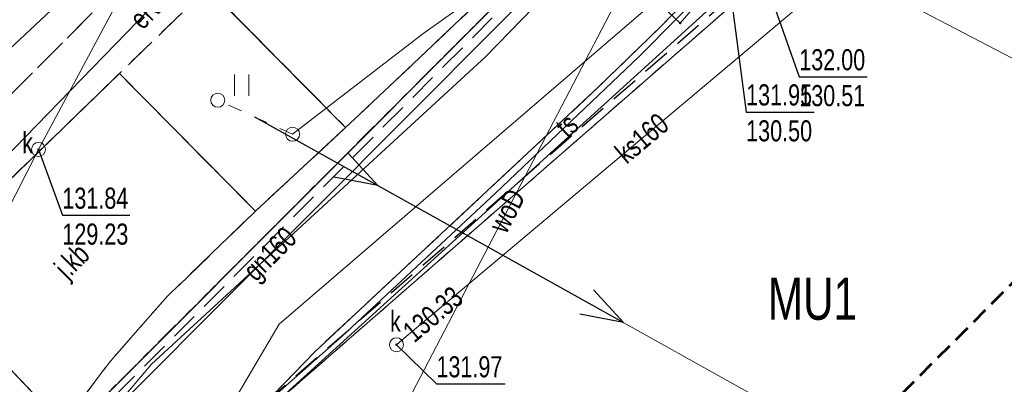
# Model space of a CAD drawing. Header units: centimetres. Extents: x 1590 to 6442358, y 1327 to 6703124.
# Tile 16 of 79: x 1899 to 1934, y 1521 to 1534. Entities that reach past the tile are written whole.
import ezdxf
from ezdxf.enums import TextEntityAlignment as Align

# ---------------------------------------------------------------- set-up
doc = ezdxf.new("R2010")
doc.units = ezdxf.units.CM
for name, pattern in [('TZ.430.7812.2024$0$1.0_0.5', [1.5, 1, -0.5]), ('TZ.430.7812.2024$0$1.5_0.5', [2, 1.5, -0.5]), ('TZ.430.7812.2024$0$2', [0.9, 0.6, -0.3]), ('TZ.430.7812.2024$0$219-500', [0]), ('TZ.430.7812.2024$0$egug-500', [1, 0.5, -0.5]), ('TZ.430.7812.2024$0$suep_nn_500', [0]), ('TZ.430.7812.2024$0$supp_500', [1, 0.5, -0.5])]:
    doc.linetypes.add(name, pattern=pattern)
doc.layers.add('0_RAMKA', color=7, linetype='Continuous', lineweight=25)
doc.layers.add('TZ.430.7812.2024$0$!MPZP', color=134, linetype='Continuous', lineweight=18)
for name, color, linetype in [('TZ.430.7812.2024$0$218-kontur użytku gruntowego', 7, 'Continuous'), ('TZ.430.7812.2024$0$219-działka ewidencyjna', 7, 'Continuous'), ('TZ.430.7812.2024$0$chodnik', 7, 'Continuous'), ('TZ.430.7812.2024$0$jezdnia', 7, 'Continuous'), ('TZ.430.7812.2024$0$jezdnia-Atr17', 7, 'Continuous'), ('TZ.430.7812.2024$0$krawężnik', 7, 'Continuous'), ('TZ.430.7812.2024$0$obudowa ochronna przewodu', 7, 'Continuous'), ('TZ.430.7812.2024$0$ogrodzenie trwałe', 7, 'Continuous'), ('TZ.430.7812.2024$0$przewód elektroenergetyczny niskiego napięcia', 7, 'Continuous'), ('TZ.430.7812.2024$0$przewód elektroenergetyczny podziemny', 7, 'Continuous'), ('TZ.430.7812.2024$0$przewód elektroenergetyczny podziemny-Atr1', 7, 'Continuous'), ('TZ.430.7812.2024$0$przewód gazowy', 7, 'Continuous'), ('TZ.430.7812.2024$0$przewód gazowy-Atr1', 7, 'Continuous'), ('TZ.430.7812.2024$0$przewód kanalizacyjny', 7, 'Continuous'), ('TZ.430.7812.2024$0$przewód kanalizacyjny-Atr1', 7, 'Continuous'), ('TZ.430.7812.2024$0$przewód telekomunikacyjny podziemny', 7, 'Continuous'), ('TZ.430.7812.2024$0$przewód telekomunikacyjny podziemny-Atr1', 7, 'Continuous'), ('TZ.430.7812.2024$0$przewód wodociągowy', 7, 'Continuous'), ('TZ.430.7812.2024$0$przewód wodociągowy-Atr1', 7, 'Continuous'), ('TZ.430.7812.2024$0$rzędna', 7, 'Continuous'), ('TZ.430.7812.2024$0$rzędna-Atr2', 7, 'Continuous'), ('TZ.430.7812.2024$0$rzędna-Atr3', 7, 'Continuous'), ('TZ.430.7812.2024$0$słup przewodów napowietrznych', 7, 'Continuous'), ('TZ.430.7812.2024$0$trawnik', 7, 'Continuous'), ('TZ.430.7812.2024$0$właz do komory lub kanału - okrągły', 7, 'Continuous'), ('TZ.430.7812.2024$0$właz do komory lub kanału - okrągły-Atr17', 7, 'Continuous'), ('TZ.430.7812.2024$0$Zakres', 7, 'Continuous')]:
    doc.layers.add(name, color=color, linetype=linetype)
doc.styles.add('TZ.430.7812.2024$0$STANDARD', font='Working1250', dxfattribs={"width": 0.75})
doc.linetypes.add('TZ.430.7812.2024$0$902-500', pattern='A,3.75,0,[1,ksztalty.shx,S=0.5,R=0,X=0,Y=0],3.75', length=7.5)

# ---------------------------------------------------------------- blocks, each defined once
blk = doc.blocks.new('TZ.430.7812.2024$0$PW01')
at = {"linetype": 'Continuous', "lineweight": 13}
h = blk.add_hatch(color=0, dxfattribs=at)
edge = h.paths.add_edge_path()
edge.add_arc((0, 0), 0.045, 0, 360)
blk = doc.blocks.new('TZ.430.7812.2024$0$US22')
at = {"color": 0, "linetype": 'Continuous', "lineweight": 13}
blk.add_circle((0, 0), 0.25, dxfattribs=at)
blk = doc.blocks.new('TZ.430.7812.2024$0$TU04')
at = {"color": 0, "linetype": 'Continuous', "lineweight": 13}
for p, q in [((0, 0), (0, 0.75)), ((0.5, 0), (0.5, 0.75))]:
    blk.add_line(p, q, dxfattribs=at)
blk = doc.blocks.new('TZ.430.7812.2024$0$SM05')
at = {"color": 0, "linetype": 'Continuous', "lineweight": 13}
blk.add_circle((0, 0), 0.25, dxfattribs=at)
blk = doc.blocks.new('TZ.430.7812.2024')
at = {"layer": 'TZ.430.7812.2024$0$!MPZP', "color": 134, "linetype": 'TZ.430.7812.2024$0$1.0_0.5', "lineweight": 30}
for points in [[(6442268.235, 5667450.925), (6442336.718, 5667582.829), (6442360.82, 5667568.949), (6442344.519, 5667538.917), (6442373.796, 5667519.265), (6442337.749, 5667470.876), (6442332.326, 5667463.974), (6442306.733, 5667438.362), (6442302.129, 5667432.529), (6442295.276, 5667414.133)], [(6442351.915, 5667457.042), (6442345.76, 5667468.163), (6442317.941, 5667443.971), (6442308.954, 5667427.723), (6442302.597, 5667412.997)]]:
    blk.add_lwpolyline(points, dxfattribs=at)
at = {"layer": 'TZ.430.7812.2024$0$218-kontur użytku gruntowego', "color": 82, "linetype": 'TZ.430.7812.2024$0$egug-500', "lineweight": 18, "flags": 128}
for points in [[(6442345.55, 5667467.69), (6442318.1, 5667443.78)], [(6442318.1, 5667443.78), (6442345.55, 5667467.69)], [(6442306.58, 5667438.56), (6442332.11, 5667464.1)], [(6442332.11, 5667464.1), (6442306.58, 5667438.56)]]:
    blk.add_lwpolyline(points, dxfattribs=at)
at = {"layer": 'TZ.430.7812.2024$0$219-działka ewidencyjna', "color": 7, "linetype": 'TZ.430.7812.2024$0$219-500', "lineweight": 18, "flags": 128}
for points in [[(6442318.1, 5667443.78), (6442345.55, 5667467.69)], [(6442332.11, 5667464.1), (6442306.58, 5667438.56)]]:
    blk.add_lwpolyline(points, dxfattribs=at)
at = {"layer": 'TZ.430.7812.2024$0$chodnik', "color": 7, "linetype": 'TZ.430.7812.2024$0$1.0_0.5', "lineweight": 18, "flags": 128}
blk.add_lwpolyline([(6442290.166, 5667416.293), (6442290.62, 5667417.33), (6442292.25, 5667421.4), (6442298.18, 5667434.57), (6442299.03, 5667436.62), (6442299.94, 5667437.07), (6442305.77, 5667434.32), (6442306.7, 5667436.77), (6442301.13, 5667439.32), (6442301.03, 5667439.41), (6442300.93, 5667439.51), (6442300.84, 5667439.62), (6442300.77, 5667439.74), (6442300.7, 5667439.86), (6442300.64, 5667439.99), (6442300.6, 5667440.12), (6442300.5, 5667440.38), (6442300.49, 5667440.54), (6442300.5, 5667440.71), (6442300.56, 5667440.95), (6442302.59, 5667445.6), (6442303.14, 5667446.42), (6442305.47, 5667448.63), (6442312.7, 5667455.63), (6442315.84, 5667458.67), (6442323.02, 5667465.81), (6442328.1, 5667460.64), (6442327.98, 5667463.79), (6442323.56, 5667468.23), (6442320.77, 5667473.81), (6442318.3, 5667473.3), (6442321.32, 5667467.14), (6442314.76, 5667460.77), (6442313.68, 5667459.73), (6442305.7, 5667451.74), (6442305.61, 5667451.67), (6442305.52, 5667451.6), (6442305.42, 5667451.55), (6442305.32, 5667451.49), (6442305.22, 5667451.45), (6442305.11, 5667451.41), (6442305, 5667451.38), (6442304.89, 5667451.36), (6442304.78, 5667451.35), (6442304.67, 5667451.34), (6442304.55, 5667451.35), (6442304.44, 5667451.36), (6442304.33, 5667451.37), (6442304.22, 5667451.4), (6442302.5, 5667452.49), (6442301.7, 5667451.11), (6442301.82, 5667451.09), (6442301.94, 5667451.05), (6442302.05, 5667450.99), (6442302.14, 5667450.91), (6442302.22, 5667450.82), (6442302.29, 5667450.71), (6442302.33, 5667450.6), (6442302.36, 5667450.48), (6442302.37, 5667450.35), (6442302.35, 5667450.23), (6442302.32, 5667450.11), (6442302.26, 5667450), (6442302.19, 5667449.9), (6442300, 5667444.69), (6442299.16, 5667444.47), (6442297.058, 5667445.464), (6442295.349, 5667442.16), (6442296.06, 5667441.83), (6442297.03, 5667441.36), (6442295.94, 5667438.88), (6442297.47, 5667438.19), (6442293.09, 5667428.23), (6442288.244, 5667417.327)], dxfattribs=at)
at = {"layer": 'TZ.430.7812.2024$0$jezdnia', "color": 7, "linetype": 'TZ.430.7812.2024$0$1.5_0.5', "lineweight": 18, "flags": 128}
for points in [[(6442388.586, 5667531.591), (6442386.81, 5667530.2), (6442378.54, 5667524.66), (6442376.78, 5667523.23), (6442364.65, 5667507.11), (6442353.03, 5667491.78), (6442347.71, 5667484.65), (6442337.64, 5667471.29), (6442331.59, 5667464.31), (6442328.1, 5667460.64), (6442320.75, 5667453.71), (6442317.54, 5667450.74), (6442314.41, 5667447.71), (6442312.38, 5667445.41), (6442310.69, 5667443.16), (6442308.4, 5667439.72), (6442306.7, 5667436.77), (6442305.77, 5667434.32), (6442304.68, 5667431.81), (6442298.81, 5667418.34), (6442297.26, 5667414.75), (6442296.783, 5667413.636)], [(6442302.035, 5667412.98), (6442308.59, 5667428.16), (6442310.83, 5667433.31), (6442311.31, 5667434.37), (6442312.42, 5667436.49), (6442313.8, 5667438.68), (6442315.52, 5667441.16), (6442317.06, 5667443.06), (6442319.65, 5667445.74), (6442329.74, 5667455.14), (6442331.9, 5667457.24), (6442334.08, 5667459.47), (6442336.71, 5667462.36), (6442336.84, 5667462.49), (6442336.98, 5667462.63), (6442337.13, 5667462.77), (6442337.27, 5667462.9), (6442337.42, 5667463.02), (6442337.57, 5667463.14), (6442337.74, 5667463.26), (6442337.9, 5667463.37), (6442338.06, 5667463.47), (6442338.23, 5667463.57), (6442338.4, 5667463.67), (6442338.58, 5667463.75), (6442338.75, 5667463.84), (6442338.93, 5667463.92), (6442339.15, 5667464.04), (6442339.37, 5667464.16), (6442339.6, 5667464.26), (6442339.84, 5667464.35), (6442340.08, 5667464.43), (6442340.33, 5667464.49), (6442340.58, 5667464.54), (6442340.83, 5667464.56), (6442341.08, 5667464.59), (6442341.33, 5667464.58), (6442341.59, 5667464.58), (6442341.84, 5667464.55), (6442342.09, 5667464.51), (6442342.21, 5667464.46), (6442342.32, 5667464.41), (6442342.43, 5667464.34), (6442342.55, 5667464.28), (6442342.65, 5667464.22), (6442342.75, 5667464.16), (6442342.86, 5667464.09), (6442342.96, 5667464.01), (6442343.11, 5667463.9), (6442343.22, 5667463.81), (6442343.32, 5667463.71), (6442343.41, 5667463.61), (6442343.51, 5667463.5), (6442343.6, 5667463.39), (6442343.69, 5667463.29), (6442343.78, 5667463.18), (6442343.86, 5667463.07), (6442343.94, 5667462.96), (6442344.02, 5667462.83), (6442344.1, 5667462.71), (6442344.18, 5667462.59), (6442344.24, 5667462.47), (6442344.31, 5667462.35), (6442349.9, 5667465.02), (6442348.15, 5667467.94), (6442346.86, 5667470.65), (6442346.78, 5667470.89), (6442346.7, 5667471.13), (6442346.64, 5667471.37), (6442346.6, 5667471.62), (6442346.55, 5667471.87), (6442346.54, 5667472.12), (6442346.52, 5667472.38), (6442346.53, 5667472.63), (6442346.53, 5667472.89), (6442346.56, 5667473.14), (6442346.6, 5667473.39), (6442346.65, 5667473.64), (6442346.71, 5667473.89), (6442346.78, 5667474.13), (6442346.85, 5667474.37), (6442346.91, 5667474.6), (6442346.99, 5667474.82), (6442347.07, 5667475.05), (6442347.17, 5667475.27), (6442347.27, 5667475.49), (6442347.38, 5667475.71), (6442347.5, 5667475.92), (6442347.63, 5667476.12), (6442347.76, 5667476.33), (6442347.9, 5667476.53), (6442348.05, 5667476.72), (6442348.21, 5667476.9), (6442348.37, 5667477.08), (6442349.93, 5667479.17), (6442357.49, 5667489.27), (6442360.63, 5667493.47), (6442368.16, 5667503.72), (6442377.71, 5667516.67), (6442379.81, 5667519.11), (6442381.9, 5667520.95), (6442390.13, 5667527.25), (6442390.47, 5667527.51), (6442390.8, 5667527.76), (6442391.046, 5667527.948)]]:
    blk.add_lwpolyline(points, dxfattribs=at)
for points in [[(6442328.1, 5667460.64), (6442323.02, 5667465.81), (6442315.84, 5667458.67), (6442320.75, 5667453.71)], [(6442305.47, 5667448.63), (6442310.69, 5667443.16), (6442312.38, 5667445.41), (6442314.41, 5667447.71), (6442317.54, 5667450.74), (6442312.7, 5667455.63)]]:
    blk.add_lwpolyline(points, close=True, dxfattribs=at)
at = {"layer": 'TZ.430.7812.2024$0$krawężnik', "color": 7, "linetype": 'Continuous', "lineweight": 25, "flags": 128}
for points in [[(6442306.7, 5667436.77), (6442308.4, 5667439.72), (6442310.69, 5667443.16), (6442305.47, 5667448.63), (6442312.7, 5667455.63), (6442317.54, 5667450.74), (6442320.75, 5667453.71), (6442315.84, 5667458.67), (6442323.02, 5667465.81), (6442328.1, 5667460.64)], [(6442334.08, 5667459.47), (6442331.9, 5667457.24), (6442329.74, 5667455.14), (6442319.65, 5667445.74), (6442317.06, 5667443.06)]]:
    blk.add_lwpolyline(points, dxfattribs=at)
at = {"layer": 'TZ.430.7812.2024$0$obudowa ochronna przewodu', "color": 7, "linetype": 'Continuous', "lineweight": 35, "flags": 128}
for points in [[(6442288.838, 5667417.007), (6442296.41, 5667434.2), (6442302.98, 5667446.83), (6442319.72, 5667464.05), (6442323.72, 5667466.15)], [(6442328.46, 5667461.37), (6442332.65, 5667457.42)]]:
    blk.add_lwpolyline(points, dxfattribs=at)
at = {"layer": 'TZ.430.7812.2024$0$ogrodzenie trwałe', "color": 7, "linetype": 'TZ.430.7812.2024$0$902-500', "lineweight": 35, "flags": 128}
blk.add_lwpolyline([(6442344.31, 5667462.35), (6442338.76, 5667462.54), (6442318.1, 5667443.78)], dxfattribs=at)
at = {"layer": 'TZ.430.7812.2024$0$przewód elektroenergetyczny niskiego napięcia', "color": 1, "linetype": 'Continuous'}
for p, q in [((6442317.53, 5667454.08), (6442321.898, 5667451.646)), ((6442321.898, 5667451.646), (6442320.831, 5667452.813)), ((6442321.898, 5667451.646), (6442320.344, 5667451.939)), ((6442321.898, 5667451.646), (6442330.633, 5667446.778)), ((6442330.633, 5667446.778), (6442329.566, 5667447.945)), ((6442330.633, 5667446.778), (6442329.079, 5667447.071))]:
    blk.add_line(p, q, dxfattribs=at)
at = {"layer": 'TZ.430.7812.2024$0$przewód elektroenergetyczny niskiego napięcia', "color": 1, "linetype": 'TZ.430.7812.2024$0$suep_nn_500', "lineweight": 18, "flags": 128}
blk.add_lwpolyline([(6442317.53, 5667454.08), (6442338.622, 5667442.326)], dxfattribs=at)
at = {"layer": 'TZ.430.7812.2024$0$przewód elektroenergetyczny podziemny', "color": 1, "linetype": 'Continuous', "lineweight": 18, "flags": 128}
for points in [[(6442318.86, 5667453.47), (6442323.5, 5667457.04), (6442333.86, 5667464.39), (6442338.82, 5667469.99)], [(6442288.838, 5667417.007), (6442296.41, 5667434.2), (6442302.98, 5667446.83), (6442319.72, 5667464.05), (6442323.72, 5667466.15)], [(6442323.72, 5667466.15), (6442324.12, 5667466.18), (6442324.49, 5667466.01), (6442326.68, 5667463.95), (6442328.46, 5667461.37), (6442332.65, 5667457.42), (6442334.21, 5667459.22), (6442337.68, 5667462.55)], [(6442313.92, 5667460.59), (6442313.25, 5667460.68), (6442294.08, 5667442.75)]]:
    blk.add_lwpolyline(points, dxfattribs=at)
at = {"layer": 'TZ.430.7812.2024$0$przewód gazowy', "color": 40, "linetype": 'Continuous', "lineweight": 18, "flags": 128}
for points in [[(6442296.373, 5667413.772), (6442296.91, 5667415), (6442306.7, 5667437.84), (6442329.4, 5667460.59), (6442329.52, 5667463.36), (6442340.94, 5667477.02), (6442346.32, 5667472.85), (6442347.54, 5667471.73)], [(6442345.37, 5667468.08), (6442340.78, 5667472.48), (6442335.11, 5667465.86), (6442325.74, 5667456.23)], [(6442325.74, 5667456.23), (6442313.84, 5667445.3), (6442305.72, 5667435.73), (6442296.39, 5667413.766)]]:
    blk.add_lwpolyline(points, dxfattribs=at)
at = {"layer": 'TZ.430.7812.2024$0$przewód kanalizacyjny', "color": 34, "linetype": 'Continuous', "lineweight": 18, "flags": 128}
for points in [[(6442322.56, 5667445.99), (6442322.75, 5667446.15), (6442339.83, 5667460.5), (6442341.62, 5667469.01), (6442341.72, 5667469.5)], [(6442313.92, 5667460.59), (6442309.82, 5667452.93), (6442297.29, 5667428.3), (6442289.28, 5667423.49)]]:
    blk.add_lwpolyline(points, dxfattribs=at)
at = {"layer": 'TZ.430.7812.2024$0$przewód telekomunikacyjny podziemny', "color": 30, "linetype": 'Continuous', "lineweight": 18, "flags": 128}
blk.add_lwpolyline([(6442302.249, 5667412.987), (6442302.25, 5667412.99), (6442307.15, 5667424.34), (6442308.62, 5667427.86), (6442311.42, 5667433.61), (6442316.33, 5667442.51), (6442320.63, 5667446.29), (6442326.08, 5667451.37), (6442331.2, 5667456.25), (6442337.71, 5667462.81), (6442341.46, 5667464.34), (6442349.21, 5667471.23), (6442351.11, 5667471.68), (6442359.552, 5667467.196)], dxfattribs=at)
at = {"layer": 'TZ.430.7812.2024$0$przewód wodociągowy', "color": 5, "linetype": 'Continuous', "lineweight": 18, "flags": 128}
for points in [[(6442321.83, 5667441.83), (6442330.43, 5667458.31), (6442332.72, 5667462.31)], [(6442300.91, 5667412.946), (6442306.37, 5667426.36), (6442318.39, 5667446.72), (6442334.96, 5667460.96), (6442335.13, 5667461.16)], [(6442349.313, 5667453.656), (6442337.61, 5667459.75), (6442335.13, 5667461.16)]]:
    blk.add_lwpolyline(points, dxfattribs=at)
at = {"layer": 'TZ.430.7812.2024$0$rzędna-Atr2', "color": 7, "flags": 128}
for points in [[(6442333.99, 5667461.94), (6442335, 5667454.26), (6442337.417, 5667454.26)], [(6442334.96, 5667460.96), (6442336.89, 5667455.51), (6442339.307, 5667455.51)], [(6442309.82, 5667452.93), (6442310.67, 5667450.59), (6442313.069, 5667450.59)], [(6442322.56, 5667445.99), (6442323.98, 5667444.6), (6442326.428, 5667444.6)]]:
    blk.add_lwpolyline(points, dxfattribs=at)
at = {"layer": 'TZ.430.7812.2024$0$słup przewodów napowietrznych', "color": 7, "linetype": 'TZ.430.7812.2024$0$supp_500', "lineweight": 18, "flags": 128}
blk.add_lwpolyline([(6442318.86, 5667453.47), (6442316.2, 5667454.68)], dxfattribs=at)
at = {"layer": 'TZ.430.7812.2024$0$trawnik', "color": 7, "linetype": 'TZ.430.7812.2024$0$1.0_0.5', "lineweight": 18, "flags": 128}
for points in [[(6442304.52, 5667480.61), (6442298.77, 5667469.17), (6442305.94, 5667465.33), (6442299.91, 5667453.82), (6442302.5, 5667452.49), (6442304.22, 5667451.4), (6442304.34, 5667451.37), (6442304.46, 5667451.35), (6442304.58, 5667451.34), (6442304.7, 5667451.34), (6442304.82, 5667451.35), (6442304.94, 5667451.37), (6442305.06, 5667451.4), (6442305.18, 5667451.43), (6442305.29, 5667451.48), (6442305.4, 5667451.53), (6442305.51, 5667451.59), (6442305.61, 5667451.66), (6442305.7, 5667451.74), (6442313.68, 5667459.73), (6442312.64, 5667460.8), (6442313.71, 5667461.85), (6442314.76, 5667460.77), (6442321.32, 5667467.14), (6442318.3, 5667473.3)], [(6442312.7, 5667455.63), (6442317.54, 5667450.74), (6442320.75, 5667453.71), (6442315.84, 5667458.67)], [(6442300.52, 5667440.79), (6442300.5, 5667440.71), (6442300.49, 5667440.62), (6442300.49, 5667440.54), (6442300.49, 5667440.45), (6442300.5, 5667440.37), (6442300.52, 5667440.29), (6442300.54, 5667440.21), (6442300.56, 5667440.13), (6442300.59, 5667440.05), (6442300.63, 5667439.97), (6442300.67, 5667439.9), (6442300.72, 5667439.83), (6442300.84, 5667439.62), (6442301.1, 5667439.34), (6442306.7, 5667436.77), (6442308.4, 5667439.72), (6442310.69, 5667443.16), (6442305.47, 5667448.63), (6442303.14, 5667446.42), (6442302.59, 5667445.6), (6442300.56, 5667440.95), (6442300.53, 5667440.87)]]:
    blk.add_lwpolyline(points, close=True, dxfattribs=at)
at = {"layer": 'TZ.430.7812.2024$0$Zakres', "color": 6, "linetype": 'TZ.430.7812.2024$0$2', "lineweight": 53, "flags": 128}
blk.add_lwpolyline([(6442278.93, 5667514.66), (6442275.73, 5667508.31), (6442250.56, 5667460), (6442248.38, 5667452.57), (6442249.19, 5667444.88), (6442252.85, 5667438.06), (6442258.83, 5667433.14), (6442292.46, 5667415.06), (6442299.05, 5667412.89), (6442305.99, 5667413.1), (6442312.43, 5667415.66), (6442317.62, 5667420.27), (6442321.55, 5667425.24), (6442346.25, 5667449.96), (6442347.97, 5667451.91), (6442353.29, 5667458.83), (6442353.43, 5667459.03), (6442368.88, 5667479.64), (6442389.47, 5667506.98), (6442392.91, 5667514.25), (6442393.22, 5667522.28), (6442390.34, 5667529.79), (6442384.73, 5667535.55), (6442370.37, 5667545.31), (6442377.83, 5667559.12), (6442380.11, 5667566.38), (6442379.52, 5667573.96), (6442376.13, 5667580.77), (6442370.45, 5667585.83), (6442347.16, 5667599.66), (6442339.55, 5667602.29), (6442331.51, 5667601.71), (6442324.36, 5667598), (6442319.25, 5667591.77), (6442284.49, 5667525.69), (6442284.33, 5667525.38)], close=True, dxfattribs=at)
at = {"layer": 'TZ.430.7812.2024$0$rzędna', "color": 1, "linetype": 'Continuous', "lineweight": 18}
blk.add_blockref('TZ.430.7812.2024$0$PW01', (6442332.65, 5667457.42), dxfattribs=at)
at = {"layer": 'TZ.430.7812.2024$0$rzędna', "color": 34, "linetype": 'Continuous', "lineweight": 18}
for p in [(6442309.82, 5667452.93), (6442322.56, 5667445.99), (6442322.75, 5667446.15)]:
    blk.add_blockref('TZ.430.7812.2024$0$PW01', p, dxfattribs=at)
at = {"layer": 'TZ.430.7812.2024$0$słup przewodów napowietrznych', "color": 7, "linetype": 'Continuous', "lineweight": 18}
for p in [(6442316.2, 5667454.68), (6442318.86, 5667453.47)]:
    blk.add_blockref('TZ.430.7812.2024$0$SM05', p, dxfattribs=at)
at = {"layer": 'TZ.430.7812.2024$0$trawnik', "color": 7, "linetype": 'Continuous', "lineweight": 18}
blk.add_blockref('TZ.430.7812.2024$0$TU04', (6442316.799, 5667454.839), dxfattribs=at)
at = {"layer": 'TZ.430.7812.2024$0$właz do komory lub kanału - okrągły', "color": 7, "linetype": 'Continuous', "lineweight": 18}
for p in [(6442309.82, 5667452.93), (6442322.56, 5667445.99)]:
    blk.add_blockref('TZ.430.7812.2024$0$US22', p, dxfattribs=at)
at = {"layer": 'TZ.430.7812.2024$0$!MPZP', "color": 134, "lineweight": 20, "insert": (6442335.772, 5667448.375), "char_height": 1.5, "width": 7.24236, "attachment_point": 1, "style": 'TZ.430.7812.2024$0$STANDARD'}
blk.add_mtext('MU1', dxfattribs=at)
at = {"layer": 'TZ.430.7812.2024$0$jezdnia-Atr17', "color": 7, "style": 'TZ.430.7812.2024$0$STANDARD', "width": 0.765}
blk.add_text('j.kb', height=0.75, rotation=44.84, dxfattribs=at).set_placement((6442310.85, 5667448.28))
at = {"layer": 'TZ.430.7812.2024$0$przewód elektroenergetyczny podziemny-Atr1', "color": 1, "style": 'TZ.430.7812.2024$0$STANDARD', "width": 0.765}
blk.add_text('eNA', height=0.75, rotation=45.81, dxfattribs=at).set_placement((6442313.26, 5667457.41), align=Align.MIDDLE_LEFT)
at = {"layer": 'TZ.430.7812.2024$0$przewód gazowy-Atr1', "color": 40, "style": 'TZ.430.7812.2024$0$STANDARD', "width": 0.765}
blk.add_text('gn160', height=0.75, rotation=45.063, dxfattribs=at).set_placement((6442318.05, 5667449.22), align=Align.MIDDLE_CENTER)
at = {"layer": 'TZ.430.7812.2024$0$przewód kanalizacyjny-Atr1', "color": 34, "style": 'TZ.430.7812.2024$0$STANDARD', "width": 0.765}
blk.add_text('ks160', height=0.75, rotation=40.035, dxfattribs=at).set_placement((6442331.29, 5667453.33), align=Align.MIDDLE_CENTER)
at = {"layer": 'TZ.430.7812.2024$0$przewód telekomunikacyjny podziemny-Atr1', "color": 30, "style": 'TZ.430.7812.2024$0$STANDARD', "width": 0.765}
blk.add_text('ts', height=0.75, rotation=42.7, dxfattribs=at).set_placement((6442328.4, 5667453.58), align=Align.MIDDLE_LEFT)
at = {"layer": 'TZ.430.7812.2024$0$przewód wodociągowy-Atr1', "color": 5, "style": 'TZ.430.7812.2024$0$STANDARD', "width": 0.765}
blk.add_text('woD', height=0.75, rotation=62.443, dxfattribs=at).set_placement((6442326.13, 5667450.07), align=Align.MIDDLE_LEFT)
at = {"layer": 'TZ.430.7812.2024$0$rzędna-Atr2', "color": 5, "style": 'TZ.430.7812.2024$0$STANDARD', "width": 0.765}
for s, p in [('132.00', (6442336.89, 5667455.518)), ('131.95', (6442335, 5667454.268))]:
    blk.add_text(s, height=0.75, dxfattribs=at).set_placement(p, align=Align.BOTTOM_LEFT)
at = {"layer": 'TZ.430.7812.2024$0$rzędna-Atr2', "color": 34, "style": 'TZ.430.7812.2024$0$STANDARD', "width": 0.765}
blk.add_text('130.33', height=0.75, rotation=40.035, dxfattribs=at).set_placement((6442322.95, 5667446.32), align=Align.MIDDLE_LEFT)
blk.add_text('131.97', height=0.75, dxfattribs=at).set_placement((6442323.98, 5667444.607), align=Align.BOTTOM_LEFT)
at = {"layer": 'TZ.430.7812.2024$0$rzędna-Atr3', "color": 5, "style": 'TZ.430.7812.2024$0$STANDARD', "width": 0.765}
for s, p in [('130.51', (6442336.89, 5667454.242)), ('130.50', (6442335, 5667452.992))]:
    blk.add_text(s, height=0.75, dxfattribs=at).set_placement(p, align=Align.BOTTOM_LEFT)
at = {"layer": 'TZ.430.7812.2024$0$rzędna-Atr3', "color": 34, "style": 'TZ.430.7812.2024$0$STANDARD', "width": 0.765}
for s, p in [('131.84', (6442310.67, 5667450.598)), ('129.23', (6442310.67, 5667449.322))]:
    blk.add_text(s, height=0.75, dxfattribs=at).set_placement(p, align=Align.BOTTOM_LEFT)
at = {"layer": 'TZ.430.7812.2024$0$właz do komory lub kanału - okrągły-Atr17', "color": 7, "style": 'TZ.430.7812.2024$0$STANDARD', "width": 0.765}
for p in [(6442309.24, 5667452.79), (6442322.33, 5667446.45)]:
    blk.add_text('k', height=0.75, dxfattribs=at).set_placement(p)

msp = doc.modelspace()

# ---------------------------------------------------------------- block references
at = {"layer": '0_RAMKA', "transparency": 33554559}
msp.add_blockref('TZ.430.7812.2024', (-6440410.33, -5665923.18), dxfattribs=at)

doc.saveas('drawing.dxf')
